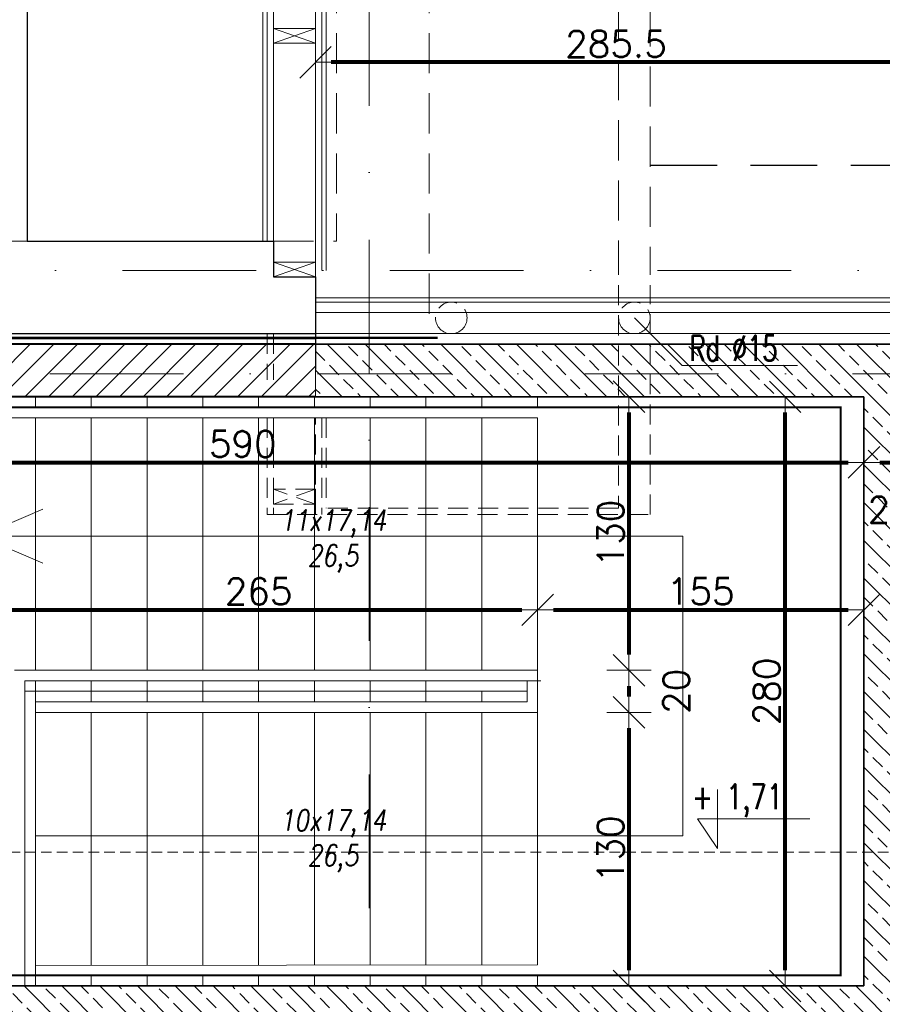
# Model space of a CAD drawing. Header units: metres. Extents: x 7408630 to 15602436, y 5561464 to 13303678.
# Tile 95 of 123: x 7414795 to 7415204, y 5563258 to 5563726. Entities that reach past the tile are written whole.
import ezdxf
from ezdxf.enums import TextEntityAlignment as Align

# ---------------------------------------------------------------- set-up
doc = ezdxf.new("R2010")
doc.units = ezdxf.units.M
doc.header["$MEASUREMENT"] = 0
for name, pattern in [('2_3', [1, 0.5, -0.5]), ('CACHE', [9.525, 6.35, -3.175]), ('CARKOVANA', [7.5, 5, -2.5]), ('DASHDOT', [25.4, 12.7, -6.35, 0, -6.35]), ('HIDDEN', [9.525, 6.35, -3.175]), ('HIDDEN2', [4.7625, 3.175, -1.5875])]:
    doc.linetypes.add(name, pattern=pattern)
for name, color, linetype, lineweight in [('!! 0_ Istn-sciany', 3, 'Continuous', 30), ('!! 0_ Istn-widok', 1, 'Continuous', 15), ('!! 0_ Opis', 8, 'Continuous', 13), ('!! 0_Opis_pom', 9, 'Continuous', 13), ('!! 0_Osie', 1, 'DASHDOT', 13), ('!! 1  WYDZIELENIE PPOŻ', 252, 'Continuous', 0), ('!! 1_ tynk zewn  - nowy', 21, 'Continuous', 20), ('!! 1_hatch projektowane ściany', 4, 'Continuous', 5), ('!! 1_OPIS POM NOWE', 140, 'Continuous', 5), ('!! 1_PROJ Sciany', 2, 'Continuous', 40), ('!! 1_PROJ TERMOIZOL', 132, 'Continuous', 5), ('!! 1_PROJ widok', 5, 'Continuous', 9), ('!! 1_PROJ ŻELBET', 1, 'Continuous', 35), ('!! wymiary osi', 250, 'Continuous', 5), ('0-osie-liniA', 14, 'DASHDOT', 5), ('Granica', 112, 'Continuous', 80)]:
    doc.layers.add(name, color=color, linetype=linetype, lineweight=lineweight)
doc.layers.add('!! 1_ widok', color=4, linetype='Continuous')
doc.layers.add('!! 1_PROJ przerywana', color=3, linetype='CACHE')
doc.layers.add('!! 1_Wyburzenia', color=252, linetype='CARKOVANA', lineweight=13, true_color=0x696969)
doc.layers.add('Powierzchnia', color=140, linetype='Continuous', lineweight=5, plot=False)
doc.styles.add('50', font='ROMANS.shx', dxfattribs={"width": 0.8, "oblique": 10, "height": 10})
doc.styles.add('ARCHETYP', font='romans.shx', dxfattribs={"height": 15})
doc.styles.add('ARIAL', font='tahoma.ttf')
doc.styles.add('SIMPLEX', font='simplex.shx', dxfattribs={"width": 0.77})
doc.styles.add('TXT', font='simplex.shx')
doc.linetypes.add('ZIGZAG', pattern='A,0.00254,-5.08,[131,ltypeshp.shx,S=5.08,R=0,X=-5.08,Y=0],-10.16,[131,ltypeshp.shx,S=5.08,R=180,X=5.08,Y=0],-5.08', length=20.32254)
doc.dimstyles.new('DIM50', dxfattribs={"dimscale": 5, "dimtxt": 2, "dimasz": 1, "dimexe": 0, "dimexo": 0, "dimgap": 0.5, "dimtad": 1, "dimdec": 4, "dimrnd": 0.5, "dimdsep": 46, "dimtxsty": 'TXT', "dimblk": 'TICK1', "dimblk1": 'TICK1', "dimblk2": 'TICK1', "dimsah": 1, "dimcen": 0, "dimse1": 1, "dimse2": 1, "dimclrd": 1, "dimclre": 7, "dimclrt": 9, "dimadec": 0, "dimazin": 0, "dimtfac": 1, "dimtdec": 4, "dimtmove": 2, "dimatfit": 3, "dimldrblk": 'TICK1', "dimfxl": 1, "dimtolj": 1, "dimarcsym": 0})

# ---------------------------------------------------------------- blocks, each defined once
blk = doc.blocks.new('BLOK OSI')
at = {"layer": '0-osie-liniA', "ltscale": 5}
for points in [[(53191.21142, -193626.89479), (53191.21142, -199860.81919)], [(48625.50568, -198090.0883), (53810.60983, -198090.0883)], [(52022.71506, -198139.0883), (55016.99854, -198139.0883)]]:
    blk.add_lwpolyline(points, dxfattribs=at)
blk = doc.blocks.new('TICK1')
at = {"color": 0}
for p, q in [((0, -1.4), (0, 1.4)), ((0, 0), (-1, 0))]:
    blk.add_line(p, q, dxfattribs=at)
at = {"color": 2}
blk.add_line((-1, -1), (1, 1), dxfattribs=at)
blk = doc.blocks.new('*D963')
at = {"layer": '!! wymiary osi', "color": 1, "lineweight": -2, "transparency": 16777216}
blk.add_line((75287.42, -198119.8), (75862.43, -198119.8), dxfattribs=at)
at = {"layer": 'DEFPOINTS', "color": 0, "transparency": 16777216}
for p in [(75279.92, -198088.63), (75869.93, -198088.63), (75869.93, -198119.8)]:
    blk.add_point(p, dxfattribs=at)
at = {"layer": '!! wymiary osi', "color": 1, "lineweight": -2, "transparency": 16777216, "xscale": 7.5, "yscale": 7.5, "zscale": 7.5, "rotation": 180}
blk.add_blockref('TICK1', (75279.92, -198119.8), dxfattribs=at)
at = {"layer": '!! wymiary osi', "color": 1, "lineweight": -2, "transparency": 16777216, "xscale": 7.5, "yscale": 7.5, "zscale": 7.5}
blk.add_blockref('TICK1', (75869.93, -198119.8), dxfattribs=at)
at = {"layer": '!! wymiary osi', "color": 9, "transparency": 16777216, "insert": (75574.92, -198111.05), "char_height": 12.5, "attachment_point": 5, "style": 'TXT'}
blk.add_mtext('\\A1;590', dxfattribs=at)
blk = doc.blocks.new('*D964')
at = {"layer": '!! wymiary osi', "color": 1, "lineweight": -2, "transparency": 16777216}
blk.add_line((75877.43, -198119.8), (75887.43, -198119.8), dxfattribs=at)
at = {"layer": 'DEFPOINTS', "color": 0, "transparency": 16777216}
for p in [(75869.93, -198088.63), (75894.93, -198090.63), (75894.93, -198119.8)]:
    blk.add_point(p, dxfattribs=at)
at = {"layer": '!! wymiary osi', "color": 1, "lineweight": -2, "transparency": 16777216, "xscale": 7.5, "yscale": 7.5, "zscale": 7.5, "rotation": 180}
blk.add_blockref('TICK1', (75869.93, -198119.8), dxfattribs=at)
at = {"layer": '!! wymiary osi', "color": 1, "lineweight": -2, "transparency": 16777216, "xscale": 7.5, "yscale": 7.5, "zscale": 7.5}
blk.add_blockref('TICK1', (75894.93, -198119.8), dxfattribs=at)
at = {"layer": '!! wymiary osi', "color": 9, "transparency": 16777216, "insert": (75882.43, -198142.3), "char_height": 12.5, "attachment_point": 5, "style": 'TXT'}
blk.add_mtext('\\A1;25', dxfattribs=at)
blk = doc.blocks.new('*D965')
at = {"layer": '!! wymiary osi', "color": 1, "lineweight": -2, "transparency": 16777216}
blk.add_line((77043.42, -197895.1), (75621.92, -197895.1), dxfattribs=at)
at = {"layer": 'DEFPOINTS', "color": 0, "transparency": 16777216}
for p in [(75614.42, -197895.1), (75614.42, -198040.59), (77050.92, -198041.59)]:
    blk.add_point(p, dxfattribs=at)
at = {"layer": '!! wymiary osi', "color": 1, "lineweight": -2, "transparency": 16777216, "xscale": 7.5, "yscale": 7.5, "zscale": 7.5, "rotation": 180}
blk.add_blockref('TICK1', (75614.42, -197895.1), dxfattribs=at)
at = {"layer": '!! wymiary osi', "color": 1, "lineweight": -2, "transparency": 16777216, "xscale": 7.5, "yscale": 7.5, "zscale": 7.5}
blk.add_blockref('TICK1', (77050.92, -197895.1), dxfattribs=at)
at = {"layer": '!! wymiary osi', "color": 9, "transparency": 16777216, "insert": (76332.67, -197886.35), "char_height": 12.5, "attachment_point": 5, "style": 'TXT'}
blk.add_mtext('\\A1;1436.5', dxfattribs=at)
blk = doc.blocks.new('*D970')
at = {"layer": '!! wymiary osi', "color": 1, "lineweight": -2, "transparency": 16777216}
blk.add_line((75887.43, -197929.65), (75616.92, -197929.65), dxfattribs=at)
at = {"layer": 'DEFPOINTS', "color": 0, "transparency": 16777216}
for p in [(75609.42, -197929.65), (75609.42, -198088.59), (75894.93, -198088.63)]:
    blk.add_point(p, dxfattribs=at)
at = {"layer": '!! wymiary osi', "color": 1, "lineweight": -2, "transparency": 16777216, "xscale": 7.5, "yscale": 7.5, "zscale": 7.5, "rotation": 180}
blk.add_blockref('TICK1', (75609.42, -197929.65), dxfattribs=at)
at = {"layer": '!! wymiary osi', "color": 1, "lineweight": -2, "transparency": 16777216, "xscale": 7.5, "yscale": 7.5, "zscale": 7.5}
blk.add_blockref('TICK1', (75894.93, -197929.65), dxfattribs=at)
at = {"layer": '!! wymiary osi', "color": 9, "transparency": 16777216, "insert": (75752.17, -197920.9), "char_height": 12.5, "attachment_point": 5, "style": 'TXT'}
blk.add_mtext('\\A1;285.5', dxfattribs=at)
blk = doc.blocks.new('*D972')
at = {"layer": '!! wymiary osi', "color": 1, "lineweight": -2, "transparency": 16777216}
blk.add_line((75457.42, -198189.87), (75707.42, -198189.87), dxfattribs=at)
at = {"layer": 'DEFPOINTS', "color": 0, "transparency": 16777216}
for p in [(75449.92, -198089.13), (75714.92, -198189.87), (75714.92, -198221.09)]:
    blk.add_point(p, dxfattribs=at)
at = {"layer": '!! wymiary osi', "color": 1, "lineweight": -2, "transparency": 16777216, "xscale": 7.5, "yscale": 7.5, "zscale": 7.5, "rotation": 180}
blk.add_blockref('TICK1', (75449.92, -198189.87), dxfattribs=at)
at = {"layer": '!! wymiary osi', "color": 1, "lineweight": -2, "transparency": 16777216, "xscale": 7.5, "yscale": 7.5, "zscale": 7.5}
blk.add_blockref('TICK1', (75714.92, -198189.87), dxfattribs=at)
at = {"layer": '!! wymiary osi', "color": 9, "transparency": 16777216, "insert": (75582.42, -198181.12), "char_height": 12.5, "attachment_point": 5, "style": 'TXT'}
blk.add_mtext('\\A1;265', dxfattribs=at)
blk = doc.blocks.new('*D973')
at = {"layer": '!! wymiary osi', "color": 1, "lineweight": -2, "transparency": 16777216}
blk.add_line((75722.42, -198189.87), (75862.43, -198189.87), dxfattribs=at)
at = {"layer": 'DEFPOINTS', "color": 0, "transparency": 16777216}
for p in [(75869.93, -198189.87), (75714.92, -198221.09), (75869.93, -198221.09)]:
    blk.add_point(p, dxfattribs=at)
at = {"layer": '!! wymiary osi', "color": 1, "lineweight": -2, "transparency": 16777216, "xscale": 7.5, "yscale": 7.5, "zscale": 7.5, "rotation": 180}
blk.add_blockref('TICK1', (75714.92, -198189.87), dxfattribs=at)
at = {"layer": '!! wymiary osi', "color": 1, "lineweight": -2, "transparency": 16777216, "xscale": 7.5, "yscale": 7.5, "zscale": 7.5}
blk.add_blockref('TICK1', (75869.93, -198189.87), dxfattribs=at)
at = {"layer": '!! wymiary osi', "color": 9, "transparency": 16777216, "insert": (75792.42, -198181.12), "char_height": 12.5, "attachment_point": 5, "style": 'TXT'}
blk.add_mtext('\\A1;155', dxfattribs=at)
blk = doc.blocks.new('*D974')
at = {"layer": '!! wymiary osi', "color": 1, "lineweight": -2, "transparency": 16777216}
blk.add_line((75832.53, -198361.09), (75832.53, -198096.13), dxfattribs=at)
at = {"layer": 'DEFPOINTS', "color": 0, "transparency": 16777216}
for p in [(75832.53, -198088.63), (75869.97, -198088.63), (75869.93, -198368.59)]:
    blk.add_point(p, dxfattribs=at)
at = {"layer": '!! wymiary osi', "color": 1, "lineweight": -2, "transparency": 16777216, "xscale": 7.5, "yscale": 7.5, "zscale": 7.5}
for p, rotation in [((75832.53, -198088.63), 90), ((75832.53, -198368.59), 270)]:
    blk.add_blockref('TICK1', p, dxfattribs=dict(at, rotation=rotation))
at = {"layer": '!! wymiary osi', "color": 9, "transparency": 16777216, "insert": (75823.78, -198228.61), "char_height": 12.5, "attachment_point": 5, "rotation": 90, "style": 'TXT'}
blk.add_mtext('\\A1;280', dxfattribs=at)
blk = doc.blocks.new('*D975')
at = {"layer": '!! wymiary osi', "color": 1, "lineweight": -2, "transparency": 16777216}
blk.add_line((75758.33, -198096.09), (75758.33, -198211.09), dxfattribs=at)
at = {"layer": 'DEFPOINTS', "color": 0, "transparency": 16777216}
for p in [(75714.92, -198088.59), (75714.92, -198218.59), (75758.33, -198218.59)]:
    blk.add_point(p, dxfattribs=at)
at = {"layer": '!! wymiary osi', "color": 1, "lineweight": -2, "transparency": 16777216, "xscale": 7.5, "yscale": 7.5, "zscale": 7.5}
for p, rotation in [((75758.33, -198088.59), 90), ((75758.33, -198218.59), 270)]:
    blk.add_blockref('TICK1', p, dxfattribs=dict(at, rotation=rotation))
at = {"layer": '!! wymiary osi', "color": 9, "transparency": 16777216, "insert": (75749.58, -198153.59), "char_height": 12.5, "attachment_point": 5, "rotation": 90, "style": 'TXT'}
blk.add_mtext('\\A1;130', dxfattribs=at)
blk = doc.blocks.new('*D976')
at = {"layer": '!! wymiary osi', "color": 1, "lineweight": -2, "transparency": 16777216}
blk.add_line((75758.33, -198226.09), (75758.33, -198231.09), dxfattribs=at)
at = {"layer": 'DEFPOINTS', "color": 0, "transparency": 16777216}
for p in [(75714.92, -198218.59), (75714.92, -198238.59), (75758.33, -198238.59)]:
    blk.add_point(p, dxfattribs=at)
at = {"layer": '!! wymiary osi', "color": 1, "lineweight": -2, "transparency": 16777216, "xscale": 7.5, "yscale": 7.5, "zscale": 7.5}
for p, rotation in [((75758.33, -198218.59), 90), ((75758.33, -198238.59), 270)]:
    blk.add_blockref('TICK1', p, dxfattribs=dict(at, rotation=rotation))
at = {"layer": '!! wymiary osi', "color": 9, "transparency": 16777216, "insert": (75780.83, -198228.59), "char_height": 12.5, "attachment_point": 5, "rotation": 90, "style": 'TXT'}
blk.add_mtext('\\A1;20', dxfattribs=at)
blk = doc.blocks.new('*D977')
at = {"layer": '!! wymiary osi', "color": 1, "lineweight": -2, "transparency": 16777216}
blk.add_line((75758.33, -198246.09), (75758.33, -198361.09), dxfattribs=at)
at = {"layer": 'DEFPOINTS', "color": 0, "transparency": 16777216}
for p in [(75714.92, -198238.59), (75714.93, -198368.59), (75758.33, -198368.59)]:
    blk.add_point(p, dxfattribs=at)
at = {"layer": '!! wymiary osi', "color": 1, "lineweight": -2, "transparency": 16777216, "xscale": 7.5, "yscale": 7.5, "zscale": 7.5}
for p, rotation in [((75758.33, -198238.59), 90), ((75758.33, -198368.59), 270)]:
    blk.add_blockref('TICK1', p, dxfattribs=dict(at, rotation=rotation))
at = {"layer": '!! wymiary osi', "color": 9, "transparency": 16777216, "insert": (75749.58, -198303.59), "char_height": 12.5, "attachment_point": 5, "rotation": 90, "style": 'TXT'}
blk.add_mtext('\\A1;130', dxfattribs=at)
blk = doc.blocks.new('A$C9c944097')
at = {"layer": '!! 1_hatch projektowane ściany'}
h = blk.add_hatch(dxfattribs=at)
h.set_pattern_fill('ANSI33', color=256, scale=2, angle=90)
h.set_pattern_definition([(135, (-71376.923, 194365.116), (-8.9802561, -8.9802561), []), (135, (-71376.923, 194374.096), (-8.9802561, -8.9802561), [6.35, -3.175])])
edge = h.paths.add_edge_path()
edge.add_line((4232.5, -3710.51195), (4232.5, -3685.51195))
edge.add_line((4232.5, -3685.51195), (4518.0023, -3685.51195))
edge.add_line((4518.0023, -3685.51195), (4518.0023, -4015.47213))
edge.add_line((4518.0023, -4015.47213), (4177, -4015.47213))
edge.add_line((4177, -4015.47213), (4177, -4200.47213))
edge.add_line((4177, -4200.47213), (3893, -4200.47213))
edge.add_line((3893, -4200.47213), (3893, -4175.47213))
edge.add_line((3893, -4175.47213), (4162, -4175.47213))
edge.add_line((4162, -4175.47213), (4162, -4015.47213))
edge.add_line((4162, -4015.47213), (3893, -4015.47213))
edge.add_line((3893, -4015.47213), (3893, -3990.47213))
edge.add_line((3893, -3990.47213), (4493.0023, -3990.47213))
edge.add_line((4493.0023, -3990.47213), (4493.0023, -3710.51195))
edge.add_line((4493.0023, -3710.51195), (4232.5, -3710.47213))
h = blk.add_hatch(dxfattribs=at)
h.set_pattern_fill('ANSI31', color=256, scale=2.5)
h.set_pattern_definition([(45, (-71376.923, 194378.116), (-5.61266008, 5.61266008), [])])
h.paths.add_polyline_path([(3918, -3685.51195), (4232.5, -3685.51195), (4232.5, -3710.47213), (3918, -3710.47213)])
at = {"layer": '!! 0_ Istn-sciany'}
blk.add_line((4095.5, -3092.47213), (4095.5, -3636.47213), dxfattribs=at)
for points in [[(4095.5, -3636.47213), (4212.5, -3636.47213)], [(4212.5, -3636.47213), (4212.5, -3653.47213), (4232.5, -3653.47213), (4232.5, -3680.47213)], [(4068.5, -3680.47213), (4232.5, -3680.47213)]]:
    blk.add_lwpolyline(points, dxfattribs=at)
at = {"layer": '!! 0_ Istn-widok'}
for points in [[(4207.5, -3080.47213), (4207.5, -3636.47213)], [(4209.5, -3080.47213), (4209.5, -3636.47213)], [(4212.5, -3080.47213), (4212.5, -3636.47213)], [(4232.5, -3080.47213), (4232.5, -3657.47213)], [(4235.5, -3080.47213), (4235.5, -3650.47213)], [(4237.5, -3080.47213), (4237.5, -3650.47213)], [(4232.5, -3535.47213), (4212.5, -3542.47213)], [(4232.5, -3542.47213), (4212.5, -3535.47213)], [(4095.5, -3636.47213), (4073.5, -3636.47213)], [(4232.5, -3646.47213), (4212.5, -3653.47213)], [(4232.5, -3653.47213), (4212.5, -3646.47213)]]:
    blk.add_lwpolyline(points, dxfattribs=at)
at = {"layer": '!! 0_ Istn-widok', "linetype": 'HIDDEN', "ltscale": 3}
for points in [[(4242.5, -3080.47213), (4242.5, -3636.47213)], [(4286.5, -3080.47213), (4286.5, -3680.47213)], [(4376.5, -3150.47213), (4376.5, -3652.47213)], [(4391.5, -3153.47213), (4391.5, -3652.47213)], [(4212.5, -3636.47213), (4242.5, -3636.47213)]]:
    blk.add_lwpolyline(points, dxfattribs=at)
at = {"layer": '!! 0_ Istn-widok'}
for points in [[(4212.5, -3535.47213), (4212.5, -3542.47213), (4232.5, -3542.47213), (4232.5, -3535.47213)], [(4212.5, -3646.47213), (4212.5, -3653.47213), (4232.5, -3653.47213), (4232.5, -3646.47213)]]:
    blk.add_lwpolyline(points, close=True, dxfattribs=at)
at = {"layer": '!! 0_ Opis'}
for points in [[(4406.6372, -3695.60933), (4384, -3672.97213)], [(4406.6372, -3695.60933), (4461.52253, -3695.60933)], [(4423.5306, -3897.13288), (4423.5306, -3925.13465)], [(4423.5306, -3925.13465), (4413.94949, -3911.13376)], [(4413.94949, -3911.13376), (4467.3837, -3911.13376)]]:
    blk.add_lwpolyline(points, dxfattribs=at)
at = {"layer": '!! 1  WYDZIELENIE PPOŻ', "color": 20, "linetype": '2_3', "ltscale": 10, "true_color": 0xf65c09, "const_width": 1}
blk.add_lwpolyline([(3073.5, -5131.01344), (3073.5, -3682.47213), (4290.5, -3682.47213)], dxfattribs=at)
blk.add_lwpolyline([(3923, -3985.47213), (4482, -3985.47213), (4482, -3715.47213), (3923, -3715.47213)], close=True, dxfattribs=at)
at = {"layer": '!! 1_ tynk zewn  - nowy'}
for points in [[(4232.5, -3663.47213), (5674, -3663.47213), (5674, -3829.01195)], [(4232.5, -3665.47213), (5672, -3665.47213), (5672, -3836.01195)]]:
    blk.add_lwpolyline(points, dxfattribs=at)
at = {"layer": '!! 1_ widok'}
blk.add_lwpolyline([(4232.5, -3680.47213), (4232.5, -3697.47213)], dxfattribs=at)
at = {"layer": '!! 1_hatch projektowane ściany'}
blk.add_lwpolyline([(4232.5, -3710.51195), (4232.5, -3685.51195), (4518.0023, -3685.51195), (4518.0023, -4015.47213), (4177, -4015.47213), (4177, -4200.47213), (3893, -4200.47213), (3893, -4175.47213), (4162, -4175.47213), (4162, -4015.47213), (3893, -4015.47213), (3893, -3990.47213), (4493.0023, -3990.47213), (4493.0023, -3710.51195), (4232.5, -3710.47213)], dxfattribs=at)
blk.add_lwpolyline([(3918, -3685.51195), (4232.5, -3685.51195), (4232.5, -3710.47213), (3918, -3710.47213)], close=True, dxfattribs=at)
at = {"layer": '!! 1_PROJ przerywana', "ltscale": 5}
blk.add_lwpolyline([(4391.5, -3600.47213), (5720, -3600.47213), (5720, -5192.2952), (3073.40602, -5192.2952)], dxfattribs=at)
at = {"layer": '!! 1_PROJ Sciany'}
for points in [[(4232.5, -3685.47213), (3893, -3685.47213)], [(4232.5, -3710.47213), (3918, -3710.47213)], [(4232.5, -3710.47213), (3918, -3710.47213)]]:
    blk.add_lwpolyline(points, dxfattribs=at)
at = {"layer": '!! 1_PROJ TERMOIZOL', "linetype": 'ZIGZAG', "ltscale": 0.75}
for points in [[(4232.5, -3670.47213), (5667, -3670.47213), (5667, -3823.01195)], [(4232.5, -3680.47213), (5657, -3680.47213), (5657, -3823.01195)]]:
    blk.add_lwpolyline(points, dxfattribs=at)
at = {"layer": '!! 1_PROJ TERMOIZOL', "linetype": 'ZIGZAG', "ltscale": 0.35}
blk.add_lwpolyline([(4232.5, -3682.97213), (3893.19588, -3682.97213)], dxfattribs=at)
at = {"layer": '!! 1_PROJ widok'}
for points in [[(4126, -3715.47213), (4126, -3710.47213)], [(4152.5, -3715.47213), (4152.5, -3710.47213)], [(4179, -3715.47213), (4179, -3710.47213)], [(4205.5, -3715.47213), (4205.5, -3710.47213)], [(4232, -3715.47213), (4232, -3710.47213)], [(4258.5, -3715.47213), (4258.5, -3710.47213)], [(4285, -3715.47213), (4285, -3710.47213)], [(4311.5, -3715.47213), (4311.5, -3710.47213)], [(4338, -3715.47213), (4338, -3710.47213)], [(4338, -3715.47213), (4073, -3715.47213)], [(4099.5, -3715.47213), (4099.5, -3711.01195)], [(4338, -3720.47213), (4073, -3720.47213)], [(4099.5, -3840.47213), (4099.5, -3720.47213)], [(4126, -3840.47213), (4126, -3720.47213)], [(4152.5, -3840.47213), (4152.5, -3720.47213)], [(4179, -3840.47213), (4179, -3720.47213)], [(4205.5, -3840.47213), (4205.5, -3720.47213)], [(4232, -3840.47213), (4232, -3720.47213)], [(4258.5, -3840.47213), (4258.5, -3720.47213)], [(4285, -3840.47213), (4285, -3720.47213)], [(4311.5, -3840.47213), (4311.5, -3720.47213)], [(4338, -3842.97213), (4338, -3720.47213)], [(4073, -3776.72213), (4103, -3763.83821)], [(4407, -3776.72213), (4073, -3776.72213)], [(4073, -3776.72213), (4103, -3789.60604)], [(4407, -3919.22213), (4407, -3776.72213)], [(4338, -3840.47213), (4089.5, -3840.47213)], [(4338, -3860.47213), (4338, -3840.47213)], [(4094.5, -3990.47213), (4094.5, -3845.47213)], [(4339.5, -3845.47213), (4094.5, -3845.47213)], [(4099.5, -3850.47213), (4099.5, -3845.47213)], [(4126, -3850.47213), (4126, -3845.47213)], [(4152.5, -3850.47213), (4152.5, -3845.47213)], [(4179, -3850.47213), (4179, -3845.47213)], [(4205.5, -3850.47213), (4205.5, -3845.47213)], [(4232, -3850.47213), (4232, -3845.47213)], [(4258.5, -3850.47213), (4258.5, -3845.47213)], [(4285, -3850.47213), (4285, -3845.47213)], [(4333, -3855.47213), (4333, -3845.47213)], [(4099.5, -3850.47213), (4094.5, -3850.47213)], [(4099.5, -3990.47213), (4099.5, -3847.97213)], [(4333, -3850.47213), (4099.5, -3850.47213)], [(4126, -3855.47213), (4126, -3850.47213)], [(4152.5, -3855.47213), (4152.5, -3850.47213)], [(4179, -3855.47213), (4179, -3850.47213)], [(4205.5, -3855.47213), (4205.5, -3850.47213)], [(4232, -3855.47213), (4232, -3850.47213)], [(4258.5, -3855.47213), (4258.5, -3850.47213)], [(4285, -3855.47213), (4285, -3850.47213)], [(4311.5, -3855.47213), (4311.5, -3850.47213)], [(4333, -3855.47213), (4099.5, -3855.47213)], [(4338, -3980.47213), (4338, -3852.97213)], [(4338, -3860.47213), (4099.5, -3860.47213)], [(4126, -3980.47213), (4126, -3860.47213)], [(4152.5, -3980.47213), (4152.5, -3860.47213)], [(4179, -3980.47213), (4179, -3860.47213)], [(4205.5, -3980.47213), (4205.5, -3860.47213)], [(4232, -3980.47213), (4232, -3860.47213)], [(4258.5, -3980.47213), (4258.5, -3860.47213)], [(4285, -3980.47213), (4285, -3860.47213)], [(4311.5, -3980.47213), (4311.5, -3860.47213)], [(4407, -3919.22213), (4099.5, -3919.22213)], [(4338, -3980.47213), (4099.5, -3980.78615)], [(4338, -3985.47213), (4099.5, -3985.47213)], [(4126, -3990.47213), (4126, -3985.47213)], [(4152.5, -3990.47213), (4152.5, -3985.47213)], [(4179, -3990.47213), (4179, -3985.47213)], [(4205.5, -3990.47213), (4205.5, -3985.47213)], [(4232, -3990.47213), (4232, -3985.47213)], [(4258.5, -3990.47213), (4258.5, -3985.47213)], [(4285, -3990.47213), (4285, -3985.47213)], [(4311.5, -3990.47213), (4311.5, -3985.47213)], [(4338, -3990.47213), (4338, -3985.47213)]]:
    blk.add_lwpolyline(points, dxfattribs=at)
at = {"layer": '!! 1_PROJ ŻELBET'}
for p, q in [((4232.5, -3685.51195), (4518.0023, -3685.51195)), ((4232.5, -3710.51195), (4493.0023, -3710.51195))]:
    blk.add_line(p, q, dxfattribs=at)
for points in [[(4493.0023, -3710.51195), (4493.0023, -3990.47213)], [(3893, -3990.47213), (4493.0023, -3990.47213)]]:
    blk.add_lwpolyline(points, dxfattribs=at)
at = {"layer": '!! 1_Wyburzenia', "linetype": 'HIDDEN2', "ltscale": 3}
for points in [[(4232.5, -3702.47213), (4232.5, -3652.47213)], [(4209.5, -3766.47213), (4391.5, -3766.47213), (4391.5, -3657.47213)], [(4376.5, -3657.47213), (4376.5, -3763.47213), (4235.5, -3763.47213)], [(4209.5, -3680.47213), (4209.5, -3702.47213)], [(4212.5, -3680.47213), (4212.5, -3702.47213)], [(4232.5, -3680.47213), (4286.5, -3680.47213)], [(4209.5, -3720.47213), (4209.5, -3766.47213)], [(4212.5, -3720.47213), (4212.5, -3766.47213)], [(4232.5, -3766.47213), (4232.5, -3720.47213)], [(4235.5, -3720.47213), (4235.5, -3766.47213)], [(4237.5, -3720.47213), (4237.5, -3763.47213)], [(4232.5, -3754.47213), (4212.5, -3761.47213)], [(4232.5, -3761.47213), (4212.5, -3754.47213)]]:
    blk.add_lwpolyline(points, dxfattribs=at)
blk.add_lwpolyline([(4212.5, -3754.47213), (4212.5, -3761.47213), (4232.5, -3761.47213), (4232.5, -3754.47213)], close=True, dxfattribs=at)
at = {"layer": '!! 1_Wyburzenia'}
blk.add_lwpolyline([(-275.69261, -3945.28844), (-37.8214, -3945.28844), (-37.8214, -3926.98704), (5998.72137, -3926.98704)], dxfattribs=at)
at = {"layer": '!! 1_Wyburzenia', "linetype": 'HIDDEN2', "ltscale": 3}
for centre in [(4297, -3672.97213), (4384, -3672.97213)]:
    blk.add_circle(centre, 7.5, dxfattribs=at)
at = {"layer": 'Powierzchnia'}
blk.add_lwpolyline([(3903, -3990.47213), (4493.0023, -3990.47213), (4493.0023, -3710.51195), (3903, -3710.51195)], close=True, dxfattribs=at)
at = {"layer": '!! 0_Osie'}
blk.add_blockref('BLOK OSI', (-48933.21142, 194439.57635), dxfattribs=at)
at = {"layer": '!! 0_ Opis', "style": 'ARCHETYP', "width": 0.7}
blk.add_text('Rd %%C15', height=12, rotation=0, dxfattribs=at).set_placement((4410.20892, -3693.43593))
at = {"layer": '!! 0_ Opis', "style": 'SIMPLEX', "width": 0.75}
blk.add_text('+ 1,71', height=12, dxfattribs=at).set_placement((4411.34545, -3906.55564))
at = {"layer": '!! 0_Opis_pom', "ltscale": 0.7, "style": 'ARIAL'}
for tag, p in [('B2,14', (2497.12282, -23.97252)), ('B2,12', (1965.56932, -35.77631)), ('B2,11', (1692.08817, -60.77765)), ('B2,16', (3818.15438, -63.71828)), ('B2,19.1', (5324.74708, -87.92078)), ('B2,17', (4129.82322, -93.25972)), ('B2,10', (1351.71035, -111.25665)), ('B2,15', (3189.46558, -109.69496)), ('B2,13', (2272.99389, -121.89624)), ('A2,5', (1075.52681, -127.78965)), ('B2,18', (4545.51277, -234.12017)), ('B2,19', (5775.76711, -239.42159)), ('A2,4', (318.83322, -329.3265)), ('A2.1', (994.53557, -353.44633)), ('B2.7', (3171.3557, -458.01164)), ('A2.2', (994.53557, -692.67095)), ('B2.2', (3599.26223, -690.3637)), ('B2,21', (4593.23787, -912.69388)), ('A2.3', (455.44717, -940.66614)), ('B2,9', (1798.58924, -939.09545)), ('B2,4', (3116.67143, -940.65712)), ('B2,3', (3297.35823, -941.16418)), ('B2,8', (2517.28573, -960.07338)), ('B2,20', (5834.09772, -965.70749)), ('B2.1', (3927.81794, -970.24709)), ('B2,5', (3309.56672, -1129.12418)), ('B2,6', (3122.36837, -1171.43557)), ('C2,2', (3435.86614, -1487.77973)), ('C2,1', (3957.73656, -2408.10352)), ('C2,3', (3457.72791, -2555.15039)), ('D1,1', (2554.19917, -3205.91504)), ('C2,4', (3866.78124, -3285.77383)), ('D1,4', (1780.27581, -3366.18103)), ('D1,6', (1380.86316, -3373.10994)), ('D1,3', (2098.36626, -3546.18257)), ('C2,5', (3178.15957, -3610.67242)), ('D1,5', (1914.6928, -3621.18339)), ('D1,2', (2201.15492, -3794.18451)), ('D1,7', (477.95048, -4408.76849)), ('D1,8', (338.43039, -4834.32895))]:
    blk.add_attdef(tag, text='', height=11.968, dxfattribs=at).set_placement(p, align=Align.MIDDLE_CENTER)
at = {"layer": '!! 1  WYDZIELENIE PPOŻ', "char_height": 10, "attachment_point": 1, "style": '50'}
for s, insert in [('\\pxqc;11x17,14\\P26,5', (4158.90752, -3764.25246)), ('\\pxqc;10x17,14\\P26,5', (4158.90752, -3906.75246))]:
    blk.add_mtext_dynamic_manual_height_columns(s, width=163.7200261, gutter_width=50, heights=[0], dxfattribs=dict(at, insert=insert))
at = {"layer": '!! 1_OPIS POM NOWE', "style": 'ARIAL'}
for tag, p in [('C2.5B', (3593.7377, -3168.5911)), ('C2,5C', (3526.78796, -3281.02046)), ('C2.4', (3997.15534, -3347.99835)), ('E2,2', (2945.33506, -3413.31629)), ('C2,5A', (3566.4961, -3615.37865)), ('E2.9', (3984.52714, -3783.77287)), ('E2.7', (4645.53364, -3784.14655)), ('D1,2', (2903.25587, -3794.18451)), ('E2.2', (3405.83089, -4049.74196)), ('E2.8', (4380.36687, -4058.97571)), ('E2.6', (5154.87983, -4066.29138)), ('E2.1', (4427.07303, -4318.94156)), ('E2,3', (3401.59976, -4465.83792)), ('E2.4', (3758.95342, -4705.0924)), ('E2.5', (5238.11734, -4786.79525))]:
    blk.add_attdef(tag, text='', height=11.968, dxfattribs=at).set_placement(p, align=Align.MIDDLE_CENTER)
at = {"layer": '!! wymiary osi'}
for base, p1, p2, picture, middle in [((4237.5, -3516.98306), (5674, -3663.47213), (4237.5, -3662.47213), '*D965', (4955.75, -3508.23306)), ((4232.5, -3551.53134), (4518.0023, -3710.51195), (4232.5, -3710.47213), '*D970', (4375.25115, -3542.78134)), ((4493.0023, -3741.68652), (3903, -3710.51195), (4493.0023, -3710.51195), '*D963', (4198.00115, -3732.93652)), ((4518.0023, -3741.68652), (4493.0023, -3710.51195), (4518.0023, -3712.51195), '*D964', (4505.5023, -3764.18652)), ((4338, -3811.75361), (4073, -3711.01195), (4338, -3842.97213), '*D972', (4205.5, -3803.00361)), ((4493.0023, -3811.75361), (4338, -3842.97213), (4493.0023, -3842.97213), '*D973', (4415.50115, -3803.00361))]:
    dim = blk.add_linear_dim(base=base, p1=p1, p2=p2, dimstyle='DIM50', dxfattribs=at)
    dim.commit()
    dim.dimension.update_dxf_attribs({"geometry": picture, "text_midpoint": middle, "insert": (-71376.92327, 194378.11618)})
for base, p1, p2, picture, middle in [((4381.40264, -3840.47213), (4338, -3710.47213), (4338, -3840.47213), '*D975', (4372.65264, -3775.47213)), ((4455.60461, -3710.51196), (4493.0023, -3990.47213), (4493.04511, -3710.51196), '*D974', (4446.85461, -3850.49204)), ((4381.40264, -3860.47213), (4338, -3840.47213), (4338, -3860.47213), '*D976', (4403.90264, -3850.47213)), ((4381.40264, -3990.47213), (4338, -3860.47213), (4338.0111, -3990.47213), '*D977', (4372.65264, -3925.47213))]:
    dim = blk.add_linear_dim(base=base, p1=p1, p2=p2, angle=90, dimstyle='DIM50', dxfattribs=at)
    dim.commit()
    dim.dimension.update_dxf_attribs({"geometry": picture, "text_midpoint": middle, "insert": (-71376.92327, 194378.11618)})

msp = doc.modelspace()

# ---------------------------------------------------------------- block references
at = {"layer": 'Granica'}
msp.add_blockref('A$C9c944097', (7410702.59401, 5567256.9858), dxfattribs=at)

doc.saveas('drawing.dxf')
